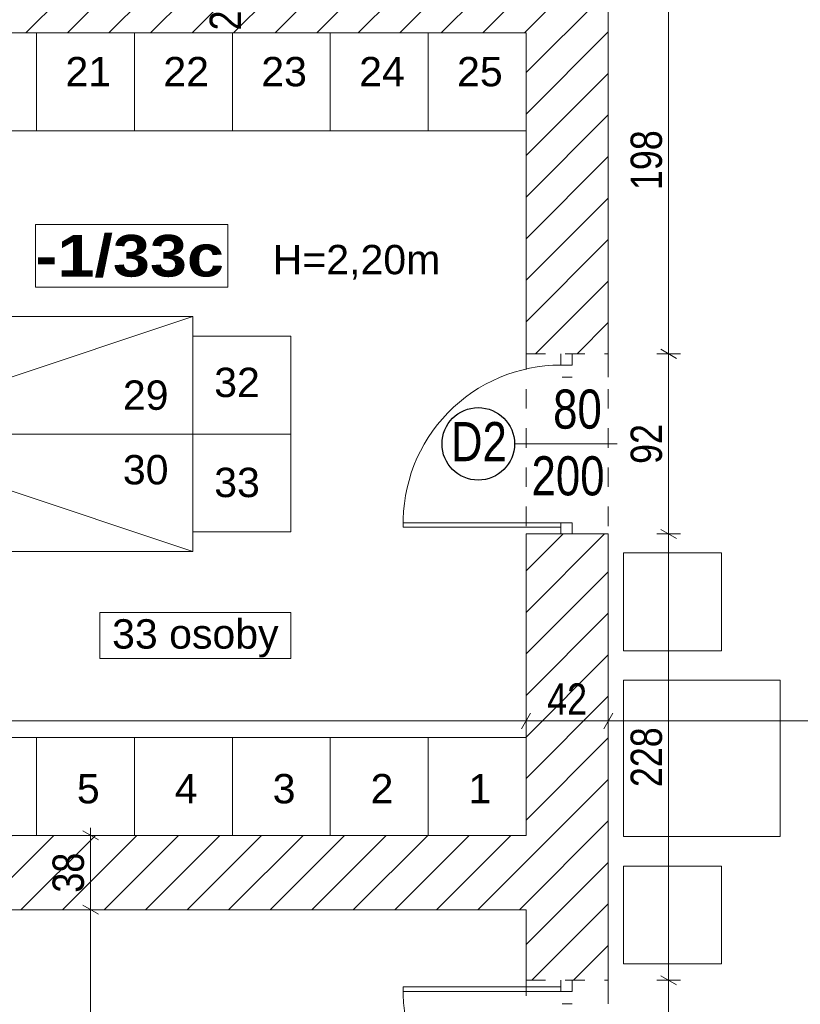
# Model space of a CAD drawing. Header units: centimetres. Extents: x 18292 to 3593338517, y 11794 to 62103.
# Tile 104 of 147: x 1796684257 to 1796684656, y 54859 to 55362. Entities that reach past the tile are written whole.
import ezdxf

# ---------------------------------------------------------------- set-up
doc = ezdxf.new("R2010")
doc.units = ezdxf.units.CM
doc.header["$MEASUREMENT"] = 0
doc.linetypes.add('Dashed-002', pattern=[20, 10, -10])
for name, color, linetype in [('499-Wymiary i opisy', 7, 'Continuous'), ('__PROJEKTOWANE', 7, 'Continuous'), ('__PROJEKTOWANE_WYPOSAŻENIE', 7, 'Continuous'), ('MF-NR', 7, 'Continuous'), ('MF_KRESKOWANIE', 7, 'Continuous'), ('MF_NR', 7, 'Continuous'), ('MF_OKNA', 7, 'Continuous'), ('MF_przerywana', 7, 'Continuous'), ('MF_SCIANY_KONSTR', 7, 'Continuous'), ('MF_WIDOK', 7, 'Continuous')]:
    doc.layers.add(name, color=color, linetype=linetype)
doc.styles.add('GENERATED_STYLE_2', font='txt')
doc.styles.add('GENERATED_STYLE_4', font='txt')
doc.styles.add('GENERATED_STYLE_5', font='txt')
doc.dimstyles.new('GENERATED_STYLE__1', dxfattribs={"dimtxt": 16, "dimasz": 6.08, "dimexe": 0.18, "dimexo": 0.0625, "dimgap": 0.09, "dimtad": 1, "dimtih": 1, "dimtoh": 1, "dimdec": 0, "dimzin": 0, "dimdsep": 46, "dimtxsty": 'GENERATED_STYLE_4', "dimblk": 'ARROWHEAD_2', "dimblk1": 'ARROWHEAD_2', "dimblk2": 'ARROWHEAD_2', "dimcen": 0.09, "dimse1": 1, "dimse2": 1, "dimclrd": 7, "dimclre": 7, "dimclrt": 7, "dimadec": 0, "dimazin": 0, "dimtfac": 1, "dimtdec": 4, "dimtmove": 0, "dimatfit": 3, "dimfxl": 0, "dimtolj": 1, "dimtzin": 0, "dimarcsym": 0})
doc.dimstyles.new('GENERATED_STYLE__2', dxfattribs={"dimtxt": 16, "dimasz": 6.08, "dimexe": 0.18, "dimexo": 0.0625, "dimgap": 0.09, "dimtad": 1, "dimtih": 1, "dimtoh": 1, "dimdec": 0, "dimzin": 0, "dimdsep": 46, "dimtxsty": 'GENERATED_STYLE_4', "dimblk": 'ARROWHEAD_2', "dimblk1": 'ARROWHEAD_2', "dimblk2": 'ARROWHEAD_2', "dimcen": 0.09, "dimse1": 1, "dimse2": 1, "dimclrd": 7, "dimclre": 7, "dimclrt": 7, "dimadec": 0, "dimazin": 0, "dimtfac": 1, "dimtdec": 4, "dimtmove": 2, "dimatfit": 3, "dimfxl": 0, "dimtolj": 1, "dimtzin": 0, "dimarcsym": 0})
doc.dimstyles.new('GENERATED_STYLE__4', dxfattribs={"dimtxt": 16, "dimasz": 6.08, "dimexe": 0.18, "dimexo": 0.0625, "dimgap": 0.09, "dimtad": 1, "dimdec": 0, "dimzin": 0, "dimdsep": 46, "dimtxsty": 'GENERATED_STYLE_4', "dimblk": 'ARROWHEAD_2', "dimblk1": 'ARROWHEAD_2', "dimblk2": 'ARROWHEAD_2', "dimcen": 0.09, "dimse1": 1, "dimse2": 1, "dimclrd": 7, "dimclre": 7, "dimclrt": 7, "dimadec": 0, "dimazin": 0, "dimtfac": 1, "dimtdec": 4, "dimtmove": 0, "dimatfit": 3, "dimfxl": 0, "dimtolj": 1, "dimtzin": 0, "dimarcsym": 0})
pattern_1 = [(45, (1801523908.342, 3898003.605), (-10.606601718, 10.606601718), [])]

# ---------------------------------------------------------------- blocks, each defined once
blk = doc.blocks.new('*D605', base_point=(1801523908.34, 3898003.61))
at = {"layer": '499-Wymiary i opisy', "color": 7, "linetype": 'Continuous', "lineweight": 13}
for p, q in [((1796684299.65, 54907.49), (1796684287.65, 54907.49)), ((1796684289.65, 54909.8), (1796684297.65, 54905.18)), ((1796684293.65, 54747.49), (1796684293.65, 54907.49)), ((1796684299.65, 54747.49), (1796684287.65, 54747.49)), ((1796684289.65, 54749.8), (1796684297.65, 54745.18))]:
    blk.add_line(p, q, dxfattribs=at)
at = {"layer": '499-Wymiary i opisy', "color": 7, "lineweight": 13, "insert": (1796684290.45, 54812.13), "char_height": 16, "attachment_point": 7, "rotation": 90, "style": 'GENERATED_STYLE_4'}
blk.add_mtext('\\A1;{\\pql;\\fArial Narrow|b0|i0|c238|p34;160}', dxfattribs=at)
blk = doc.blocks.new('ARROWHEAD_2')
at = {"color": 0, "linetype": 'Continuous', "lineweight": 0}
for p, q in [((0, 0), (-1, 0)), ((-0.378, -0.655), (0.378, 0.655))]:
    blk.add_line(p, q, dxfattribs=at)
blk = doc.blocks.new('*D606', base_point=(1801523908.34, 3898003.61))
at = {"layer": '499-Wymiary i opisy', "color": 7, "linetype": 'Continuous', "lineweight": 13}
for p, q in [((1796684297.65, 54943.18), (1796684289.65, 54947.8)), ((1796684293.65, 54945.49), (1796684293.65, 54949.41)), ((1796684299.65, 54945.49), (1796684287.65, 54945.49)), ((1796684293.65, 54907.49), (1796684293.65, 54945.49)), ((1796684299.65, 54907.49), (1796684287.65, 54907.49)), ((1796684289.65, 54909.8), (1796684297.65, 54905.18))]:
    blk.add_line(p, q, dxfattribs=at)
at = {"layer": '499-Wymiary i opisy', "color": 7, "lineweight": 13, "insert": (1796684290.45, 54916.25), "char_height": 16, "attachment_point": 7, "rotation": 90, "style": 'GENERATED_STYLE_4'}
blk.add_mtext('\\A1;{\\pql;\\fArial Narrow|b0|i0|c238|p34;38}', dxfattribs=at)
blk = doc.blocks.new('*D616', base_point=(1801523908.34, 3898003.61))
at = {"layer": '499-Wymiary i opisy', "color": 7, "linetype": 'Continuous', "lineweight": 13}
for p, q in [((1796683954.37, 55639.09), (1796683949.75, 55631.09)), ((1796683952.06, 55629.09), (1796683952.06, 55641.09)), ((1796684381.37, 55639.09), (1796684376.75, 55631.09)), ((1796684379.06, 55629.09), (1796684379.06, 55641.09)), ((1796683948.14, 55635.09), (1796683952.06, 55635.09)), ((1796683952.06, 55635.09), (1796684379.06, 55635.09))]:
    blk.add_line(p, q, dxfattribs=at)
at = {"layer": '499-Wymiary i opisy', "color": 7, "lineweight": 13, "insert": (1796684150.2, 55638.29), "char_height": 16, "attachment_point": 7, "style": 'GENERATED_STYLE_4'}
blk.add_mtext('\\A1;{\\pql;\\fArial Narrow|b0|i0|c238|p34;427}', dxfattribs=at)
blk = doc.blocks.new('*D618', base_point=(1801523908.34, 3898003.61))
at = {"layer": '499-Wymiary i opisy', "color": 7, "linetype": 'Continuous', "lineweight": 13}
for p, q in [((1796684393.37, 55639.09), (1796684388.75, 55631.09)), ((1796684391.06, 55629.09), (1796684391.06, 55641.09)), ((1796684518.37, 55639.09), (1796684513.75, 55631.09)), ((1796684516.06, 55629.09), (1796684516.06, 55641.09)), ((1796684391.06, 55635.09), (1796684516.06, 55635.09))]:
    blk.add_line(p, q, dxfattribs=at)
at = {"layer": '499-Wymiary i opisy', "color": 7, "lineweight": 13, "char_height": 16, "attachment_point": 7, "style": 'GENERATED_STYLE_4'}
for s, insert in [('\\A1;{\\pql;\\fArial Narrow|b0|i0|c238|p34;12}', (1796684392.69, 55638.29)), ('\\A1;{\\pql;\\fArial Narrow|b0|i0|c238|p34;125}', (1796684438.2, 55638.29))]:
    blk.add_mtext(s, dxfattribs=dict(at, insert=insert))
blk = doc.blocks.new('*D619', base_point=(1801523908.34, 3898003.61))
at = {"layer": '499-Wymiary i opisy', "color": 7, "linetype": 'Continuous', "lineweight": 13}
for p, q in [((1796684518.37, 55639.09), (1796684513.75, 55631.09)), ((1796684516.06, 55629.09), (1796684516.06, 55641.09)), ((1796684560.37, 55639.09), (1796684555.75, 55631.09)), ((1796684558.06, 55629.09), (1796684558.06, 55641.09)), ((1796684516.06, 55635.09), (1796684558.06, 55635.09))]:
    blk.add_line(p, q, dxfattribs=at)
at = {"layer": '499-Wymiary i opisy', "color": 7, "lineweight": 13, "insert": (1796684526.82, 55638.29), "char_height": 16, "attachment_point": 7, "style": 'GENERATED_STYLE_4'}
blk.add_mtext('\\A1;{\\pql;\\fArial Narrow|b0|i0|c238|p34;42}', dxfattribs=at)
blk = doc.blocks.new('*D620', base_point=(1801523908.34, 3898003.61))
at = {"layer": '499-Wymiary i opisy', "color": 7, "linetype": 'Continuous', "lineweight": 13}
for p, q in [((1796684560.37, 55639.09), (1796684555.75, 55631.09)), ((1796684558.06, 55629.09), (1796684558.06, 55641.09)), ((1796684737.37, 55639.09), (1796684732.75, 55631.09)), ((1796684735.06, 55629.09), (1796684735.06, 55641.09)), ((1796684558.06, 55635.09), (1796684735.06, 55635.09))]:
    blk.add_line(p, q, dxfattribs=at)
at = {"layer": '499-Wymiary i opisy', "color": 7, "lineweight": 13, "insert": (1796684597.18, 55638.29), "char_height": 16, "attachment_point": 7, "style": 'GENERATED_STYLE_4'}
blk.add_mtext('\\A1;{\\pql;\\fArial Narrow|b0|i0|c238|p34;177}', dxfattribs=at)
blk = doc.blocks.new('*D695', base_point=(1801523908.34, 3898003.61))
at = {"layer": '499-Wymiary i opisy', "color": 7, "linetype": 'Continuous', "lineweight": 13}
for p, q in [((1796684584.88, 54873.8), (1796684592.88, 54869.18)), ((1796684594.88, 54871.49), (1796684582.88, 54871.49)), ((1796684588.88, 54779.49), (1796684588.88, 54871.49)), ((1796684584.88, 54781.8), (1796684592.88, 54777.18)), ((1796684594.88, 54779.49), (1796684582.88, 54779.49))]:
    blk.add_line(p, q, dxfattribs=at)
at = {"layer": '499-Wymiary i opisy', "color": 7, "lineweight": 13, "insert": (1796684585.68, 54815.25), "char_height": 16, "attachment_point": 7, "rotation": 90, "style": 'GENERATED_STYLE_4'}
blk.add_mtext('\\A1;{\\pql;\\fArial Narrow|b0|i0|c238|p34;92}', dxfattribs=at)
blk = doc.blocks.new('*D696', base_point=(1801523908.34, 3898003.61))
at = {"layer": '499-Wymiary i opisy', "color": 7, "linetype": 'Continuous', "lineweight": 13}
for p, q in [((1796684594.88, 55099.49), (1796684582.88, 55099.49)), ((1796684584.88, 55101.8), (1796684592.88, 55097.18)), ((1796684588.88, 54871.49), (1796684588.88, 55099.49)), ((1796684584.88, 54873.8), (1796684592.88, 54869.18)), ((1796684594.88, 54871.49), (1796684582.88, 54871.49))]:
    blk.add_line(p, q, dxfattribs=at)
at = {"layer": '499-Wymiary i opisy', "color": 7, "lineweight": 13, "insert": (1796684585.68, 54970.13), "char_height": 16, "attachment_point": 7, "rotation": 90, "style": 'GENERATED_STYLE_4'}
blk.add_mtext('\\A1;{\\pql;\\fArial Narrow|b0|i0|c238|p34;228}', dxfattribs=at)
blk = doc.blocks.new('*D697', base_point=(1801523908.34, 3898003.61))
at = {"layer": '499-Wymiary i opisy', "color": 7, "linetype": 'Continuous', "lineweight": 13}
for p, q in [((1796684584.88, 55193.8), (1796684592.88, 55189.18)), ((1796684594.88, 55191.49), (1796684582.88, 55191.49)), ((1796684588.88, 55099.49), (1796684588.88, 55191.49)), ((1796684594.88, 55099.49), (1796684582.88, 55099.49)), ((1796684584.88, 55101.8), (1796684592.88, 55097.18))]:
    blk.add_line(p, q, dxfattribs=at)
at = {"layer": '499-Wymiary i opisy', "color": 7, "lineweight": 13, "insert": (1796684585.68, 55135.25), "char_height": 16, "attachment_point": 7, "rotation": 90, "style": 'GENERATED_STYLE_4'}
blk.add_mtext('\\A1;{\\pql;\\fArial Narrow|b0|i0|c238|p34;92}', dxfattribs=at)
blk = doc.blocks.new('*D698', base_point=(1801523908.34, 3898003.61))
at = {"layer": '499-Wymiary i opisy', "color": 7, "linetype": 'Continuous', "lineweight": 13}
for p, q in [((1796684584.88, 55391.8), (1796684592.88, 55387.18)), ((1796684594.88, 55389.49), (1796684582.88, 55389.49)), ((1796684588.88, 55191.49), (1796684588.88, 55389.49)), ((1796684584.88, 55193.8), (1796684592.88, 55189.18)), ((1796684594.88, 55191.49), (1796684582.88, 55191.49))]:
    blk.add_line(p, q, dxfattribs=at)
at = {"layer": '499-Wymiary i opisy', "color": 7, "lineweight": 13, "insert": (1796684585.68, 55275.13), "char_height": 16, "attachment_point": 7, "rotation": 90, "style": 'GENERATED_STYLE_4'}
blk.add_mtext('\\A1;{\\pql;\\fArial Narrow|b0|i0|c238|p34;198}', dxfattribs=at)
blk = doc.blocks.new('*D744', base_point=(1801523908.34, 3898003.61))
at = {"layer": '499-Wymiary i opisy', "color": 7, "linetype": 'Continuous', "lineweight": 13}
for p, q in [((1796684369.67, 55405.57), (1796684377.67, 55400.95)), ((1796684379.67, 55403.26), (1796684367.67, 55403.26)), ((1796684373.67, 55379.49), (1796684373.67, 55403.26)), ((1796684369.67, 55381.8), (1796684377.67, 55377.18)), ((1796684379.67, 55379.49), (1796684367.67, 55379.49)), ((1796684373.67, 55375.58), (1796684373.67, 55379.49))]:
    blk.add_line(p, q, dxfattribs=at)
at = {"layer": '499-Wymiary i opisy', "color": 7, "lineweight": 13, "char_height": 16, "attachment_point": 7, "rotation": 90, "style": 'GENERATED_STYLE_4'}
for s, insert in [('\\A1;{\\pql;\\fArial Narrow|b0|i0|c238|p34;6}', (1796684370.47, 55390.71)), ('\\A1;{\\pql;\\fArial Narrow|b0|i0|c238|p34;24}', (1796684370.47, 55356.7))]:
    blk.add_mtext(s, dxfattribs=dict(at, insert=insert))
blk = doc.blocks.new('*D781', base_point=(1801523908.34, 3898003.61))
at = {"layer": '499-Wymiary i opisy', "color": 7, "linetype": 'Continuous', "lineweight": 13}
for p, q in [((1796683954.37, 55007.95), (1796683949.75, 54999.95)), ((1796683952.06, 54997.95), (1796683952.06, 55009.95)), ((1796684518.37, 55007.95), (1796684513.75, 54999.95)), ((1796684516.06, 54997.95), (1796684516.06, 55009.95)), ((1796683948.14, 55003.95), (1796683952.06, 55003.95)), ((1796683952.06, 55003.95), (1796684516.06, 55003.95))]:
    blk.add_line(p, q, dxfattribs=at)
at = {"layer": '499-Wymiary i opisy', "color": 7, "lineweight": 13, "insert": (1796684218.7, 55007.15), "char_height": 16, "attachment_point": 7, "style": 'GENERATED_STYLE_4'}
blk.add_mtext('\\A1;{\\pql;\\fArial Narrow|b0|i0|c238|p34;564}', dxfattribs=at)
blk = doc.blocks.new('*D782', base_point=(1801523908.34, 3898003.61))
at = {"layer": '499-Wymiary i opisy', "color": 7, "linetype": 'Continuous', "lineweight": 13}
for p, q in [((1796684518.37, 55007.95), (1796684513.75, 54999.95)), ((1796684516.06, 54997.95), (1796684516.06, 55009.95)), ((1796684560.37, 55007.95), (1796684555.75, 54999.95)), ((1796684558.06, 54997.95), (1796684558.06, 55009.95)), ((1796684516.06, 55003.95), (1796684558.06, 55003.95))]:
    blk.add_line(p, q, dxfattribs=at)
at = {"layer": '499-Wymiary i opisy', "color": 7, "lineweight": 13, "insert": (1796684526.82, 55007.15), "char_height": 16, "attachment_point": 7, "style": 'GENERATED_STYLE_4'}
blk.add_mtext('\\A1;{\\pql;\\fArial Narrow|b0|i0|c238|p34;42}', dxfattribs=at)
blk = doc.blocks.new('*D783', base_point=(1801523908.34, 3898003.61))
at = {"layer": '499-Wymiary i opisy', "color": 7, "linetype": 'Continuous', "lineweight": 13}
for p, q in [((1796684560.37, 55007.95), (1796684555.75, 54999.95)), ((1796684558.06, 54997.95), (1796684558.06, 55009.95)), ((1796685117.37, 55007.95), (1796685112.75, 54999.95)), ((1796685115.06, 54997.95), (1796685115.06, 55009.95)), ((1796684558.06, 55003.95), (1796685115.06, 55003.95))]:
    blk.add_line(p, q, dxfattribs=at)
at = {"layer": '499-Wymiary i opisy', "color": 7, "lineweight": 13, "insert": (1796684821.2, 55007.15), "char_height": 16, "attachment_point": 7, "style": 'GENERATED_STYLE_4'}
blk.add_mtext('\\A1;{\\pql;\\fArial Narrow|b0|i0|c238|p34;557}', dxfattribs=at)

msp = doc.modelspace()

# ---------------------------------------------------------------- hatches: boundary and pattern name
at = {"layer": 'MF_KRESKOWANIE', "linetype": 'Continuous', "lineweight": 13}
h = msp.add_hatch(dxfattribs=at)
h.set_pattern_fill('bloczki_ceramiczne_000c', color=250, style=0, pattern_type=2)
h.set_pattern_definition(pattern_1)
h.paths.add_polyline_path([(1796683914.06, 54907.49), (1796684214.06, 54907.49), (1796684214.06, 54896.49), (1796684214.06, 54735.49), (1796684214.06, 54106.49), (1796684282.06, 54106.49), (1796684590.06, 54106.49), (1796684590.06, 53966.49), (1796684632.06, 53966.49), (1796684913.74, 53966.49), (1796684913.74, 53894.49), (1796684913.74, 53558.49), (1796685083.74, 53558.49), (1796685083.74, 53894.49), (1796685083.74, 53966.49), (1796685083.74, 54106.49), (1796685459.06, 54106.49), (1796685459.06, 54607.49), (1796685759.06, 54607.49), (1796685759.06, 54660.49), (1796685759.06, 55820.49), (1796685440.06, 55820.49), (1796684664.06, 55820.49), (1796684664.06, 55776.49), (1796684735.06, 55776.49), (1796684735.06, 55556.49), (1796684668.06, 55556.49), (1796684658.06, 55556.49), (1796684658.06, 55514.49), (1796684878.06, 55514.49), (1796684878.06, 55556.49), (1796684777.06, 55556.49), (1796684777.06, 55776.49), (1796685115.06, 55776.49), (1796685115.06, 55556.49), (1796684958.06, 55556.49), (1796684958.06, 55514.49), (1796685157.06, 55514.49), (1796685157.06, 55776.49), (1796685421.06, 55776.49), (1796685721.06, 55776.49), (1796685721.06, 55234.49), (1796685421.06, 55234.49), (1796685157.06, 55234.49), (1796685157.06, 55434.49), (1796685115.06, 55434.49), (1796685115.06, 55393.49), (1796685115.06, 55026.49), (1796685157.06, 55026.49), (1796685157.06, 55192.49), (1796685721.06, 55192.49), (1796685721.06, 54645.49), (1796685457.06, 54645.49), (1796685457.06, 54735.49), (1796685457.06, 54747.49), (1796685157.06, 54747.49), (1796685157.06, 54934.49), (1796685115.06, 54934.49), (1796685115.06, 54747.49), (1796685115.06, 54705.49), (1796685421.06, 54705.49), (1796685421.06, 54144.49), (1796685019.06, 54144.49), (1796685019.06, 54705.49), (1796685023.06, 54705.49), (1796685023.06, 54747.49), (1796684925.06, 54747.49), (1796684925.06, 54705.49), (1796684977.06, 54705.49), (1796684977.06, 54290.49), (1796684952.06, 54290.49), (1796684967.06, 54248.49), (1796684977.06, 54248.49), (1796684977.06, 54144.49), (1796684797.06, 54144.49), (1796684797.06, 54147.49), (1796684755.06, 54147.49), (1796684755.06, 54144.49), (1796684742.06, 54144.49), (1796684742.06, 54106.49), (1796685045.74, 54106.49), (1796685045.74, 54008.49), (1796685045.74, 53894.49), (1796685045.39, 53894.49), (1796685045.39, 53600.49), (1796684955.74, 53600.49), (1796684955.74, 53894.49), (1796684955.74, 53983.49), (1796684930.74, 54008.49), (1796684632.06, 54008.49), (1796684632.06, 54106.49), (1796684682.06, 54106.49), (1796684682.06, 54144.49), (1796684632.06, 54144.49), (1796684632.06, 54159.49), (1796684590.06, 54159.49), (1796684590.06, 54144.49), (1796684252.06, 54144.49), (1796684252.06, 54705.49), (1796684392.06, 54705.49), (1796684392.06, 54747.49), (1796684252.06, 54747.49), (1796684252.06, 54907.49), (1796684516.06, 54907.49), (1796684516.06, 54871.49), (1796684558.06, 54871.49), (1796684558.06, 55099.49), (1796684516.06, 55099.49), (1796684516.06, 54945.49), (1796684262.06, 54945.49), (1796683952.06, 54945.49), (1796683952.06, 55790.1), (1796684414.6, 55790.44), (1796684414.74, 55820.49), (1796683952.06, 55820.49), (1796683928.06, 55782.49), (1796683914.06, 55782.49), (1796683914.06, 54945.49)])
h = msp.add_hatch(dxfattribs=at)
h.set_pattern_fill('bloczki_ceramiczne_000c', color=250, style=0, pattern_type=2)
h.set_pattern_definition(pattern_1)
h.paths.add_polyline_path([(1796683952.06, 55355.49), (1796684516.06, 55355.49), (1796684516.06, 55191.49), (1796684558.06, 55191.49), (1796684558.06, 55389.49), (1796684516.06, 55389.49), (1796684516.06, 55379.49), (1796684240.06, 55379.49), (1796684234.03, 55379.49), (1796684146.04, 55379.49), (1796684140.04, 55379.49), (1796684052.05, 55379.49), (1796684046.05, 55379.49), (1796683952.06, 55379.49)])

# ---------------------------------------------------------------- linework, layer by layer
at = {"layer": '__PROJEKTOWANE', "color": 7, "linetype": 'Continuous', "lineweight": 25}
msp.add_circle((1796684491.64, 55145.49), 18.52, dxfattribs=at)
at = {"layer": '__PROJEKTOWANE_WYPOSAŻENIE', "color": 7, "linetype": 'Continuous', "lineweight": 13}
for q in [(1796684345.86, 55210.49), (1796684345.86, 55090.49)]:
    msp.add_line((1796684165.86, 55150.49), q, dxfattribs=at)
at = {"layer": '__PROJEKTOWANE_WYPOSAŻENIE', "color": 7, "linetype": 'Continuous', "lineweight": 13, "flags": 128}
for points in [[(1796684266.06, 55355.49), (1796684216.06, 55355.49), (1796684216.06, 55305.49), (1796684266.06, 55305.49)], [(1796684316.06, 55355.49), (1796684266.06, 55355.49), (1796684266.06, 55305.49), (1796684316.06, 55305.49)], [(1796684366.06, 55355.49), (1796684316.06, 55355.49), (1796684316.06, 55305.49), (1796684366.06, 55305.49)], [(1796684416.06, 55355.49), (1796684366.06, 55355.49), (1796684366.06, 55305.49), (1796684416.06, 55305.49)], [(1796684466.06, 55355.49), (1796684416.06, 55355.49), (1796684416.06, 55305.49), (1796684466.06, 55305.49)], [(1796684516.06, 55355.49), (1796684466.06, 55355.49), (1796684466.06, 55305.49), (1796684516.06, 55305.49)], [(1796684165.86, 55150.49), (1796684165.86, 55210.49), (1796684345.86, 55210.49), (1796684345.86, 55150.49)], [(1796684345.86, 55150.49), (1796684345.86, 55200.49), (1796684395.86, 55200.49), (1796684395.86, 55150.49)], [(1796684165.86, 55150.49), (1796684165.86, 55090.49), (1796684345.86, 55090.49), (1796684345.86, 55150.49)], [(1796684345.86, 55150.49), (1796684345.86, 55100.49), (1796684395.86, 55100.49), (1796684395.86, 55150.49)], [(1796684615.86, 55089.84), (1796684565.86, 55089.84), (1796684565.86, 55039.84), (1796684615.86, 55039.84)], [(1796684645.86, 55024.84), (1796684565.86, 55024.84), (1796684565.86, 54944.84), (1796684645.86, 54944.84)], [(1796684266.06, 54945.49), (1796684216.06, 54945.49), (1796684216.06, 54995.49), (1796684266.06, 54995.49)], [(1796684316.06, 54945.49), (1796684266.06, 54945.49), (1796684266.06, 54995.49), (1796684316.06, 54995.49)], [(1796684366.06, 54945.49), (1796684316.06, 54945.49), (1796684316.06, 54995.49), (1796684366.06, 54995.49)], [(1796684416.06, 54945.49), (1796684366.06, 54945.49), (1796684366.06, 54995.49), (1796684416.06, 54995.49)], [(1796684466.06, 54945.49), (1796684416.06, 54945.49), (1796684416.06, 54995.49), (1796684466.06, 54995.49)], [(1796684516.06, 54945.49), (1796684466.06, 54945.49), (1796684466.06, 54995.49), (1796684516.06, 54995.49)], [(1796684615.86, 54879.84), (1796684565.86, 54879.84), (1796684565.86, 54929.84), (1796684615.86, 54929.84)]]:
    msp.add_lwpolyline(points, close=True, dxfattribs=at)
at = {"layer": '__PROJEKTOWANE_WYPOSAŻENIE', "color": 150, "linetype": 'Continuous', "lineweight": 13, "flags": 128}
msp.add_lwpolyline([(1796684298.45, 55059.34), (1796684395.86, 55059.34), (1796684395.86, 55035.77), (1796684298.45, 55035.77)], close=True, dxfattribs=at)
at = {"layer": 'MF-NR', "color": 7, "linetype": 'Continuous', "lineweight": 13}
for p, q in [((1796684265.47, 55257.5), (1796684358.81, 55257.5)), ((1796684265.47, 55225.61), (1796684265.47, 55257.5)), ((1796684363.81, 55257.5), (1796684363.81, 55225.61))]:
    msp.add_line(p, q, dxfattribs=at)
at = {"layer": 'MF-NR', "color": 7, "linetype": 'Continuous', "lineweight": 13, "flags": 128}
msp.add_lwpolyline([(1796684358.81, 55225.61), (1796684265.47, 55225.61)], dxfattribs=at)
at = {"layer": 'MF_OKNA', "color": 7, "linetype": 'Continuous', "lineweight": 13}
for p, q in [((1796684533.81, 55185.74), (1796684533.81, 55191.49)), ((1796684539.56, 55191.49), (1796684539.56, 55185.74)), ((1796684539.56, 55185.74), (1796684533.81, 55185.74)), ((1796684534.56, 55179.49), (1796684539.56, 55179.49)), ((1796684510.15, 55145.49), (1796684562.66, 55145.49)), ((1796684533.81, 55105.24), (1796684453.31, 55105.24)), ((1796684539.56, 55105.24), (1796684533.81, 55105.24)), ((1796684533.81, 55105.24), (1796684533.81, 55099.49)), ((1796684539.56, 55099.49), (1796684539.56, 55105.24)), ((1796684533.81, 55102.94), (1796684453.34, 55102.94)), ((1796684537.06, 55099.49), (1796684539.56, 55099.49)), ((1796684533.81, 54868.04), (1796684453.34, 54868.04)), ((1796684533.81, 54865.74), (1796684533.81, 54871.49)), ((1796684539.56, 54871.49), (1796684539.56, 54865.74)), ((1796684533.81, 54865.74), (1796684453.31, 54865.74)), ((1796684539.56, 54865.74), (1796684533.81, 54865.74)), ((1796684534.56, 54859.49), (1796684539.56, 54859.49))]:
    msp.add_line(p, q, dxfattribs=at)
for centre, start, end in [((1796684533.81, 55105.24), 90, 181.6372), ((1796684533.81, 54865.74), 178.3628, 270)]:
    msp.add_arc(centre, 80.5, start, end, dxfattribs=at)
at = {"layer": 'MF_przerywana', "color": 7, "linetype": 'Dashed-002', "lineweight": 13, "flags": 128}
for points in [[(1796684516.06, 55191.49), (1796684558.06, 55191.49), (1796684558.06, 55099.49), (1796684516.06, 55099.49)], [(1796684516.06, 54871.49), (1796684558.06, 54871.49), (1796684558.06, 54779.49), (1796684516.06, 54779.49)]]:
    msp.add_lwpolyline(points, close=True, dxfattribs=at)
at = {"layer": 'MF_SCIANY_KONSTR', "color": 7, "linetype": 'Continuous', "lineweight": 13}
for p, q in [((1796684558.06, 55389.49), (1796684558.06, 55191.49)), ((1796684558.06, 55385.49), (1796684558.06, 55179.49)), ((1796684516.06, 55355.49), (1796683952.06, 55355.49)), ((1796684516.06, 55355.49), (1796684516.06, 55191.49)), ((1796684516.06, 55099.49), (1796684516.06, 54945.49)), ((1796684558.06, 55099.49), (1796684516.06, 55099.49)), ((1796684558.06, 55099.49), (1796684558.06, 54859.49)), ((1796684558.06, 55099.49), (1796684558.06, 54871.49)), ((1796684262.06, 54945.49), (1796683952.06, 54945.49)), ((1796684262.06, 54945.49), (1796684516.06, 54945.49)), ((1796684516.06, 54907.49), (1796684252.06, 54907.49)), ((1796684516.06, 54907.49), (1796684516.06, 54871.49))]:
    msp.add_line(p, q, dxfattribs=at)
at = {"layer": 'MF_WIDOK', "color": 5, "linetype": 'Continuous', "lineweight": 15, "flags": 128}
msp.add_lwpolyline([(1796684265.47, 55257.5), (1796684363.81, 55257.5), (1796684363.81, 55225.61), (1796684265.47, 55225.61)], close=True, dxfattribs=at)

# ---------------------------------------------------------------- texts
at = {"layer": '__PROJEKTOWANE', "color": 7, "linetype": 'Continuous', "lineweight": 13, "insert": (1796684429.45, 55247.14), "char_height": 15, "attachment_point": 2, "style": 'GENERATED_STYLE_2'}
msp.add_mtext('\\A1;{\\pqc;\\fArial|b0|i0|c238|p38;H=2,20m}', dxfattribs=at)
at = {"layer": '__PROJEKTOWANE_WYPOSAŻENIE', "color": 150, "linetype": 'Continuous', "lineweight": 13, "char_height": 15, "attachment_point": 2, "style": 'GENERATED_STYLE_2'}
for s, insert in [('\\A1;{\\pqc;\\fArial|b0|i0|c238|p38;21}', (1796684292.47, 55343.16)), ('\\A1;{\\pqc;\\fArial|b0|i0|c238|p38;22}', (1796684342.47, 55343.16)), ('\\A1;{\\pqc;\\fArial|b0|i0|c238|p38;23}', (1796684392.47, 55343.16)), ('\\A1;{\\pqc;\\fArial|b0|i0|c238|p38;24}', (1796684442.47, 55343.16)), ('\\A1;{\\pqc;\\fArial|b0|i0|c238|p38;25}', (1796684492.47, 55343.16)), ('\\A1;{\\pqc;\\fArial|b0|i0|c238|p38;32}', (1796684368.44, 55184.4)), ('\\A1;{\\pqc;\\fArial|b0|i0|c238|p38;29}', (1796684321.8, 55177.9)), ('\\A1;{\\pqc;\\fArial|b0|i0|c238|p38;30}', (1796684321.8, 55139.81)), ('\\A1;{\\pqc;\\fArial|b0|i0|c238|p38;33}', (1796684368.44, 55133.3)), ('\\A1;{\\pqc;\\fArial|b0|i0|c238|p38;33 osoby}', (1796684347.15, 55055.91)), ('\\A1;{\\pqc;\\fArial|b0|i0|c238|p38;5}', (1796684292.47, 54976.86)), ('\\A1;{\\pqc;\\fArial|b0|i0|c238|p38;4}', (1796684342.47, 54976.86)), ('\\A1;{\\pqc;\\fArial|b0|i0|c238|p38;3}', (1796684392.47, 54976.86)), ('\\A1;{\\pqc;\\fArial|b0|i0|c238|p38;2}', (1796684442.47, 54976.86)), ('\\A1;{\\pqc;\\fArial|b0|i0|c238|p38;1}', (1796684492.47, 54976.86))]:
    msp.add_mtext(s, dxfattribs=dict(at, insert=insert))
at = {"layer": '__PROJEKTOWANE_WYPOSAŻENIE', "color": 150, "linetype": 'Continuous', "lineweight": 13, "insert": (1796684742.24, 54988.56), "char_height": 15, "attachment_point": 2, "line_spacing_factor": 0.940471, "style": 'GENERATED_STYLE_2'}
msp.add_mtext('\\A1;{\\pqc;\\fArial|b0|i0|c238|p38;2 osoby\\P\\pqc;\\fArial|b0|i0|c238|p38;- służba schronu}', dxfattribs=at)
at = {"layer": 'MF_NR', "color": 7, "linetype": 'Continuous', "lineweight": 13, "insert": (1796684265.38, 55230.38), "char_height": 21.2625, "attachment_point": 7, "style": 'GENERATED_STYLE_5'}
msp.add_mtext('\\A1;{\\pql;\\fArial Black|b0|i0|c238|p38;-1/33c}', dxfattribs=at)
at = {"layer": 'MF_OKNA', "color": 7, "linetype": 'Continuous', "lineweight": 13, "char_height": 20, "attachment_point": 4, "style": 'GENERATED_STYLE_2'}
for s, insert in [('\\A1;{\\W0.800000x;\\pql;\\fArial|b0|i0|c238|p38;80}', (1796684529.87, 55163.13)), ('\\A1;{\\W0.800000x;\\pql;\\fArial|b0|i0|c238|p38;D2}', (1796684477.67, 55146.64)), ('\\A1;{\\W0.800000x;\\pql;\\fArial|b0|i0|c238|p38;200}', (1796684518.84, 55129.03))]:
    msp.add_mtext(s, dxfattribs=dict(at, insert=insert))

# ---------------------------------------------------------------- dimensions: what is measured, and where the dimension line sits
at = {"layer": '499-Wymiary i opisy', "color": 7, "linetype": 'Continuous', "lineweight": 13}
for base, p1, p2, dimstyle, picture, middle in [((1796684379.06, 55635.09), (1796683952.06, 54945.49), (1796684379.06, 55614.6), 'GENERATED_STYLE__1', '*D616', (1796684168.49, 55646.29)), ((1796684516.06, 55635.09), (1796684391.06, 55614.6), (1796684516.06, 54945.49), 'GENERATED_STYLE__1', '*D618', (1796684456.49, 55646.29)), ((1796684558.06, 55635.09), (1796684516.06, 54945.49), (1796684558.06, 54747.49), 'GENERATED_STYLE__1', '*D619', (1796684539.01, 55646.29)), ((1796684735.06, 55635.09), (1796684558.06, 54747.49), (1796684735.06, 55556.49), 'GENERATED_STYLE__2', '*D620', (1796684615.48, 55646.29)), ((1796684516.06, 55003.95), (1796683952.06, 54945.49), (1796684516.06, 54945.49), 'GENERATED_STYLE__1', '*D781', (1796684236.99, 55015.15)), ((1796684558.06, 55003.95), (1796684516.06, 54945.49), (1796684558.06, 54747.49), 'GENERATED_STYLE__1', '*D782', (1796684539.01, 55015.15)), ((1796685115.06, 55003.95), (1796684558.06, 54747.49), (1796685115.06, 54747.49), 'GENERATED_STYLE__1', '*D783', (1796684839.49, 55015.15))]:
    dim = msp.add_linear_dim(base=base, p1=p1, p2=p2, dimstyle=dimstyle, dxfattribs=at)
    dim.commit()
    dim.dimension.update_dxf_attribs({"geometry": picture, "text_midpoint": middle, "dimtype": 160})
for base, p1, p2, picture, middle in [((1796684373.67, 55403.26), (1796684379.06, 55379.49), (1796684379.06, 55403.26), '*D744', (1796684362.47, 55368.9)), ((1796684588.88, 55389.49), (1796684558.06, 55191.49), (1796684558.06, 55389.49), '*D698', (1796684577.68, 55293.43)), ((1796684588.88, 55191.49), (1796684558.06, 55099.49), (1796684558.06, 55191.49), '*D697', (1796684577.68, 55147.45)), ((1796684588.88, 55099.49), (1796684558.06, 54871.49), (1796684558.06, 55099.49), '*D696', (1796684577.68, 54988.43)), ((1796684293.65, 54945.49), (1796684252.06, 54907.49), (1796684252.06, 54945.49), '*D606', (1796684282.45, 54928.45)), ((1796684293.65, 54907.49), (1796684252.06, 54747.49), (1796684252.06, 54907.49), '*D605', (1796684282.45, 54830.43)), ((1796684588.88, 54871.49), (1796684558.06, 54779.49), (1796684558.06, 54871.49), '*D695', (1796684577.68, 54827.45))]:
    dim = msp.add_linear_dim(base=base, p1=p1, p2=p2, angle=90, dimstyle='GENERATED_STYLE__4', dxfattribs=at)
    dim.commit()
    dim.dimension.update_dxf_attribs({"geometry": picture, "text_midpoint": middle, "dimtype": 160, "text_rotation": 90})

doc.saveas('drawing.dxf')
